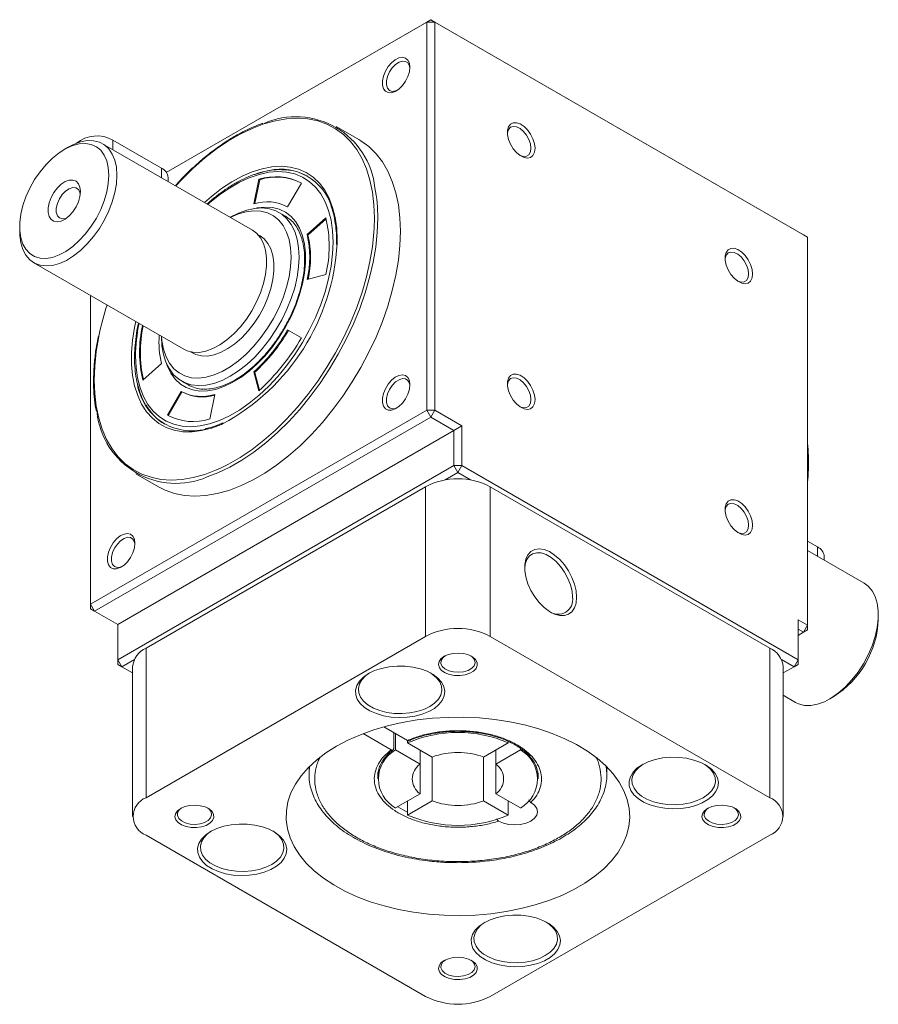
# Model space of a CAD drawing. Header units: millimetres. Extents: x 2723 to 3130, y 721 to 1006.
# Tile 6 of 8: x 3021 to 3066, y 769 to 820. Entities that reach past the tile are written whole.
import ezdxf

# ---------------------------------------------------------------- set-up
doc = ezdxf.new("R2010")
doc.units = ezdxf.units.MM
doc.layers.add('產品', color=7, linetype='Continuous')

# ---------------------------------------------------------------- blocks, each defined once
blk = doc.blocks.new('A$C2E5B45DC')
at = {"color": 0, "linetype": 'Continuous', "lineweight": 15}
for p, q in [((7.68, 43.558), (21.531, 51.554)), ((21.319, 51.431), (7.68, 43.558)), ((21.319, 51.431), (21.531, 51.554)), ((21.319, 31.099), (21.319, 51.431)), ((21.744, 51.431), (21.319, 51.431)), ((21.744, 51.431), (21.531, 51.554)), ((21.531, 51.554), (41.048, 40.287)), ((41.26, 40.165), (21.744, 51.431)), ((21.744, 51.431), (21.744, 31.099)), ((17.765, 45.277), (16.577, 45.962)), ((2.545, 44.878), (2.333, 44.756)), ((12.194, 40.526), (4.345, 45.057)), ((7.425, 43.776), (4.879, 45.246)), ((4.879, 45.246), (4.879, 44.749)), ((7.425, 43.776), (7.425, 43.279)), ((7.776, 43.076), (7.776, 43.287)), ((12.528, 43.196), (12.264, 41.909)), ((12.57, 43.172), (12.314, 41.922)), ((12.57, 43.172), (12.528, 43.196)), ((14.033, 41.75), (14.753, 42.997)), ((13.92, 41.261), (13.581, 41.457)), ((14.025, 41.195), (13.92, 41.261)), ((11.03, 41.204), (11.024, 41.201)), ((16.038, 41.169), (15.054, 40.297)), ((16.051, 41.119), (15.097, 40.273)), ((18.569, 40.634), (18.583, 41.155)), ((0, 40.714), (0, 40.469)), ((12.589, 40.229), (12.492, 40.285)), ((15.097, 40.273), (15.054, 40.297)), ((41.26, 40.165), (41.048, 40.287)), ((16.596, 39.979), (16.592, 39.787)), ((16.631, 40.028), (16.628, 39.829)), ((41.26, 19.833), (41.26, 40.165)), ((0.746, 38.821), (8.595, 34.29)), ((15.054, 37.939), (16.038, 38.202)), ((3.712, 37.109), (3.712, 20.935)), ((14.753, 34.891), (14.033, 35.307)), ((7.425, 34.965), (7.425, 34.959)), ((8.952, 34.153), (9.049, 34.097)), ((6.448, 32.666), (7.432, 33.539)), ((12.264, 33.106), (12.528, 32.123)), ((12.307, 33.082), (12.264, 33.106)), ((12.307, 33.082), (12.557, 32.149)), ((8.481, 32.624), (8.82, 32.428)), ((8.453, 32.086), (7.733, 30.838)), ((8.495, 32.061), (7.776, 30.814)), ((8.495, 32.061), (8.453, 32.086)), ((9.958, 30.639), (10.222, 31.927)), ((3.712, 20.935), (21.319, 31.099)), ((21.531, 30.732), (21.319, 31.099)), ((21.744, 31.099), (21.319, 31.099)), ((21.531, 30.732), (21.744, 31.099)), ((21.744, 31.099), (23.165, 30.279)), ((21.531, 30.732), (3.924, 20.568)), ((22.741, 30.034), (21.531, 30.732)), ((22.741, 30.034), (5.134, 19.87)), ((23.165, 30.279), (22.741, 30.034)), ((22.741, 28.197), (22.741, 30.034)), ((23.165, 30.279), (23.165, 28.197)), ((5.134, 18.032), (22.741, 28.197)), ((22.953, 27.829), (22.741, 28.197)), ((23.165, 28.197), (22.741, 28.197)), ((22.953, 27.829), (23.165, 28.197)), ((23.165, 28.197), (40.772, 18.032)), ((6.078, 27.775), (7.266, 27.09)), ((22.953, 27.829), (22.289, 27.446)), ((23.616, 27.446), (22.953, 27.829)), ((6.619, 18.645), (21.256, 27.095)), ((21.256, 19.256), (21.256, 27.095)), ((24.65, 27.095), (24.65, 19.256)), ((24.65, 27.095), (39.287, 18.645)), ((41.79, 23.938), (41.26, 24.244)), ((44.226, 22.034), (41.26, 23.746)), ((41.79, 23.938), (41.79, 23.44)), ((42.141, 23.237), (42.141, 23.448)), ((3.924, 20.568), (3.712, 20.935)), ((3.712, 20.935), (3.712, 20.69)), ((3.924, 20.568), (3.712, 20.69)), ((3.924, 20.568), (5.134, 19.87)), ((40.772, 20.115), (41.26, 19.833)), ((40.772, 18.032), (40.772, 20.115)), ((44.972, 20.141), (44.972, 20.386)), ((5.134, 19.87), (5.134, 18.032)), ((41.048, 19.466), (40.772, 19.625)), ((41.048, 19.466), (41.26, 19.833)), ((41.26, 19.588), (41.26, 19.833)), ((6.619, 10.806), (21.256, 19.256)), ((24.65, 19.256), (39.287, 10.806)), ((40.772, 19.306), (41.048, 19.466)), ((41.26, 19.588), (41.048, 19.466)), ((6.619, 18.645), (6.619, 10.806)), ((39.287, 10.806), (39.287, 18.645)), ((5.346, 17.665), (5.134, 18.032)), ((5.134, 17.788), (5.134, 18.032)), ((5.134, 17.788), (5.346, 17.665)), ((6.009, 18.048), (5.346, 17.665)), ((5.346, 17.665), (5.916, 17.336)), ((5.916, 17.665), (5.916, 9.826)), ((40.56, 17.665), (39.896, 18.048)), ((39.99, 9.826), (39.99, 17.665)), ((39.99, 17.336), (40.56, 17.665)), ((40.56, 17.665), (40.772, 18.032)), ((40.772, 17.788), (40.56, 17.665)), ((40.772, 17.788), (40.772, 18.032)), ((39.99, 16.166), (40.627, 15.798)), ((42.427, 15.977), (42.639, 16.099)), ((19.074, 14.515), (20.309, 13.802)), ((19.46, 13.312), (17.99, 14.161)), ((19.589, 14.218), (19.589, 13.385)), ((19.682, 13.307), (19.682, 14.164)), ((20.318, 13.674), (20.318, 13.798)), ((20.318, 13.674), (21.604, 12.932)), ((25.587, 13.674), (24.301, 12.932)), ((25.587, 13.674), (25.587, 13.753)), ((19.682, 13.307), (20.968, 12.565)), ((20.968, 13.299), (20.968, 12.565)), ((21.604, 10.64), (21.604, 12.932)), ((24.301, 10.64), (24.301, 12.932)), ((26.224, 13.307), (24.938, 12.565)), ((24.938, 13.299), (24.938, 12.565)), ((26.224, 13.307), (26.224, 13.393)), ((15.153, 12.418), (15.153, 12.031)), ((15.154, 12.115), (15.187, 12.452)), ((20.968, 11.007), (20.968, 12.565)), ((24.938, 11.007), (24.938, 12.565)), ((30.753, 12.031), (30.753, 12.418)), ((18.753, 12.121), (18.753, 11.786)), ((18.753, 11.933), (18.757, 12.04)), ((27.153, 11.786), (27.153, 12.094)), ((30.753, 12.031), (30.751, 11.949)), ((20.968, 11.007), (19.682, 10.265)), ((24.938, 11.007), (26.224, 10.265)), ((21.604, 10.64), (20.318, 9.898)), ((20.318, 10.632), (20.318, 9.898)), ((24.301, 10.64), (25.587, 9.898)), ((25.587, 10.632), (25.587, 9.898)), ((21.256, 0.397), (6.619, 8.847)), ((39.287, 8.847), (24.65, 0.397))]:
    blk.add_line(p, q, dxfattribs=at)
at = {"color": 0, "linetype": 'Continuous', "lineweight": 15, "flags": 128}
for points in [[(20.437, 49.07), (20.41, 49.28), (20.332, 49.442), (20.208, 49.547), (20.048, 49.585), (19.863, 49.554), (19.667, 49.456), (19.474, 49.299), (19.3, 49.094), (19.156, 48.857), (19.054, 48.604), (19.001, 48.355), (19.001, 48.128), (19.054, 47.94), (19.156, 47.805), (19.3, 47.733), (19.474, 47.73), (19.667, 47.795), (19.863, 47.923), (20.048, 48.106), (20.208, 48.329), (20.332, 48.577), (20.41, 48.83), (20.437, 49.07)], [(20.435, 49.005), (20.41, 49.141), (20.33, 49.286), (20.205, 49.37), (20.047, 49.384), (19.868, 49.328), (19.685, 49.206), (19.514, 49.03), (19.371, 48.816), (19.268, 48.581), (19.214, 48.347), (19.214, 48.136), (19.268, 47.965), (19.371, 47.849), (19.514, 47.8), (19.685, 47.821), (19.771, 47.855)], [(18.583, 41.155), (18.556, 41.859), (18.477, 42.527), (18.346, 43.154), (18.164, 43.737), (17.931, 44.27), (17.651, 44.751), (17.324, 45.175), (16.954, 45.539), (16.542, 45.842), (16.092, 46.08), (15.607, 46.252), (15.091, 46.357), (14.547, 46.394), (13.98, 46.362), (13.392, 46.263), (12.789, 46.096), (12.175, 45.863), (11.555, 45.566), (10.931, 45.206), (10.311, 44.787), (9.697, 44.311), (9.094, 43.781), (8.506, 43.203), (8.175, 42.846)], [(26.777, 44.819), (26.75, 45.044), (26.671, 45.281), (26.546, 45.508), (26.387, 45.706), (26.208, 45.856), (26.025, 45.946), (25.855, 45.967), (25.711, 45.918), (25.608, 45.802), (25.554, 45.631), (25.549, 45.587)], [(26.99, 44.819), (26.963, 45.059), (26.885, 45.312), (26.761, 45.56), (26.6, 45.783), (26.415, 45.966), (26.219, 46.095), (26.027, 46.16), (25.852, 46.156), (25.709, 46.084), (25.607, 45.949), (25.554, 45.761), (25.554, 45.534), (25.607, 45.285), (25.709, 45.033), (25.852, 44.795), (26.027, 44.59), (26.219, 44.433), (26.415, 44.335), (26.6, 44.304), (26.761, 44.342), (26.885, 44.447), (26.963, 44.61), (26.99, 44.819)], [(4.667, 43.408), (4.64, 43.804), (4.558, 44.159), (4.425, 44.464), (4.242, 44.713), (4.015, 44.9), (3.748, 45.021), (3.448, 45.072), (3.122, 45.053), (2.778, 44.963), (2.423, 44.806), (2.066, 44.584), (1.715, 44.303), (1.379, 43.969), (1.065, 43.591), (0.781, 43.177), (0.533, 42.736), (0.328, 42.28), (0.169, 41.819), (0.061, 41.364), (0.007, 40.924), (0.007, 40.512), (0.061, 40.136), (0.169, 39.805), (0.328, 39.526), (0.533, 39.308), (0.781, 39.153), (1.065, 39.067), (1.379, 39.051), (1.715, 39.106), (2.066, 39.23), (2.423, 39.42), (2.778, 39.672), (3.122, 39.981), (3.448, 40.338), (3.748, 40.735), (4.015, 41.163), (4.242, 41.613), (4.425, 42.073), (4.558, 42.533), (4.64, 42.981), (4.667, 43.408)], [(2.545, 44.878), (2.824, 45.021), (3.189, 45.155), (3.541, 45.219), (3.872, 45.214), (4.174, 45.138), (4.441, 44.995), (4.669, 44.786), (4.85, 44.517), (4.983, 44.193), (5.064, 43.821), (5.091, 43.408)], [(19.94, 40.469), (19.914, 41.181), (19.834, 41.857), (19.701, 42.491), (19.516, 43.081), (19.281, 43.62), (18.998, 44.106), (18.667, 44.535), (18.292, 44.904), (17.876, 45.21), (17.765, 45.277)], [(26.213, 44.437), (26.387, 44.383), (26.546, 44.397), (26.671, 44.481), (26.75, 44.625), (26.777, 44.819)], [(9.685, 41.974), (10.044, 42.292), (10.573, 42.705), (11.109, 43.06), (11.646, 43.355), (12.179, 43.586), (12.702, 43.75), (13.212, 43.846), (13.701, 43.874), (14.166, 43.832), (14.602, 43.722), (15.005, 43.544), (15.371, 43.3), (15.695, 42.993), (15.975, 42.625), (16.208, 42.201), (16.392, 41.724), (16.524, 41.2), (16.604, 40.633), (16.631, 40.028)], [(5.091, 43.408), (5.064, 42.965), (4.983, 42.499), (4.85, 42.022), (4.669, 41.542), (4.441, 41.072), (4.174, 40.619), (3.872, 40.195), (3.541, 39.808), (3.189, 39.467), (2.824, 39.178), (2.453, 38.948), (2.083, 38.781), (1.724, 38.682), (1.382, 38.653), (1.064, 38.693), (0.779, 38.803), (0.531, 38.979), (0.326, 39.219), (0.168, 39.516), (0.061, 39.865), (0.007, 40.259), (0, 40.469)], [(6.067, 33.93), (6.094, 33.341), (6.173, 32.788), (6.304, 32.278), (6.486, 31.815), (6.717, 31.405), (6.995, 31.051), (7.316, 30.757), (7.677, 30.527), (8.075, 30.362), (8.505, 30.265), (8.964, 30.236), (9.445, 30.275), (9.946, 30.383), (10.459, 30.557), (10.981, 30.797), (11.505, 31.1), (12.027, 31.462), (12.54, 31.881), (13.041, 32.351), (13.522, 32.868), (13.981, 33.426), (14.411, 34.02), (14.809, 34.644), (15.17, 35.292), (15.491, 35.956), (15.769, 36.63), (16, 37.307), (16.182, 37.98), (16.313, 38.642), (16.392, 39.286), (16.419, 39.906), (16.392, 40.495), (16.313, 41.048), (16.182, 41.558), (16, 42.021), (15.769, 42.431), (15.491, 42.785), (15.17, 43.078), (14.809, 43.309), (14.411, 43.473), (13.981, 43.571), (13.522, 43.6), (13.041, 43.561), (12.54, 43.453), (12.027, 43.279), (11.505, 43.039), (10.981, 42.736), (10.459, 42.374), (9.946, 41.955), (9.856, 41.876)], [(13.071, 43.659), (12.764, 43.593), (12.309, 43.454)], [(3.182, 42.551), (3.155, 42.292), (3.077, 42.019), (2.952, 41.748), (2.788, 41.496), (2.596, 41.281), (2.387, 41.114), (2.174, 41.007), (1.972, 40.966), (1.793, 40.994), (1.647, 41.089), (1.545, 41.245), (1.492, 41.453), (1.492, 41.698), (1.545, 41.967), (1.647, 42.241), (1.793, 42.504), (1.972, 42.739), (2.174, 42.932), (2.387, 43.07), (2.596, 43.145), (2.788, 43.151), (2.952, 43.089), (3.077, 42.963), (3.155, 42.779), (3.182, 42.551)], [(3.174, 42.415), (3.154, 42.507), (3.071, 42.656), (2.942, 42.742), (2.778, 42.757), (2.593, 42.699), (2.404, 42.574), (2.227, 42.392), (2.079, 42.169), (1.972, 41.927), (1.916, 41.685), (1.916, 41.466), (1.972, 41.289), (2.079, 41.17), (2.227, 41.119), (2.404, 41.141), (2.447, 41.156)], [(12.383, 41.682), (12.439, 41.692), (12.849, 41.737), (13.236, 41.714), (13.595, 41.624), (13.922, 41.467), (14.211, 41.247), (14.458, 40.966), (14.66, 40.628), (14.814, 40.238), (14.918, 39.802), (14.97, 39.325), (14.97, 38.814), (14.918, 38.277), (14.814, 37.72), (14.66, 37.152), (14.458, 36.581), (14.211, 36.015), (13.922, 35.461), (13.595, 34.928), (13.236, 34.423), (12.849, 33.953), (12.439, 33.524), (12.012, 33.143), (11.575, 32.815), (11.132, 32.545), (10.692, 32.336), (10.259, 32.191), (9.84, 32.113), (9.44, 32.102), (9.066, 32.159), (8.723, 32.282), (8.415, 32.471), (8.146, 32.722), (7.921, 33.032), (7.743, 33.396), (7.688, 33.548)], [(11.03, 41.204), (11.031, 41.205), (11.466, 41.425), (11.894, 41.582), (12.31, 41.672), (12.707, 41.695), (13.079, 41.65), (13.422, 41.538), (13.73, 41.36), (13.999, 41.119), (14.224, 40.819), (14.403, 40.464), (14.532, 40.058), (14.611, 39.609), (14.637, 39.122)], [(14.213, 39.122), (14.186, 39.598), (14.106, 40.035), (13.974, 40.427), (13.793, 40.768), (13.565, 41.052), (13.293, 41.274), (12.982, 41.432), (12.637, 41.522), (12.264, 41.543), (11.868, 41.496), (11.455, 41.38), (11.032, 41.198), (11.031, 41.197)], [(18.752, 41.155), (18.726, 40.413), (18.646, 39.644), (18.513, 38.856), (18.328, 38.054), (18.093, 37.243), (17.81, 36.429), (17.479, 35.619), (17.104, 34.818), (16.688, 34.031), (16.233, 33.265), (15.743, 32.524), (15.221, 31.815), (14.67, 31.143), (14.096, 30.512), (13.502, 29.926), (12.892, 29.391), (12.271, 28.909), (11.643, 28.485), (11.013, 28.121), (10.385, 27.82), (9.815, 27.602)], [(7.266, 27.09), (7.611, 26.915), (8.101, 26.741), (8.623, 26.635), (9.173, 26.598), (9.747, 26.63), (10.342, 26.73), (10.952, 26.899), (11.573, 27.135), (12.201, 27.435), (12.831, 27.799), (13.459, 28.223), (14.08, 28.705), (14.69, 29.24), (15.284, 29.826), (15.858, 30.457), (16.409, 31.13), (16.931, 31.839), (17.421, 32.579), (17.876, 33.345), (18.292, 34.132), (18.667, 34.933), (18.998, 35.744), (19.281, 36.557), (19.516, 37.368), (19.701, 38.171), (19.834, 38.959), (19.914, 39.727), (19.94, 40.469)], [(12.194, 40.526), (12.409, 40.367), (12.614, 40.128), (12.772, 39.83), (12.879, 39.481), (12.933, 39.088), (12.933, 38.659), (12.879, 38.203), (12.772, 37.73), (12.614, 37.251), (12.409, 36.774), (12.161, 36.312), (11.876, 35.872), (11.558, 35.465), (11.216, 35.1), (10.857, 34.784), (10.487, 34.524), (10.116, 34.325), (9.751, 34.192), (9.399, 34.128), (9.068, 34.133), (8.766, 34.208), (8.595, 34.29)], [(12.589, 40.229), (12.8, 40.073), (13.002, 39.838), (13.157, 39.545), (13.262, 39.202), (13.315, 38.815), (13.315, 38.393), (13.262, 37.945), (13.157, 37.48), (13.002, 37.008), (12.8, 36.54), (12.556, 36.085), (12.275, 35.653), (11.963, 35.253), (11.627, 34.894), (11.273, 34.583), (10.91, 34.327), (10.545, 34.132), (10.186, 34.001), (9.84, 33.937), (9.515, 33.943), (9.218, 34.017), (9.049, 34.097)], [(10.546, 28.078), (10.931, 28.27), (11.555, 28.63), (12.175, 29.049), (12.789, 29.525), (13.392, 30.054), (13.98, 30.633), (14.547, 31.257), (15.091, 31.922), (15.607, 32.623), (16.092, 33.355), (16.542, 34.112), (16.954, 34.89), (17.324, 35.682), (17.651, 36.483), (17.931, 37.288), (18.164, 38.089), (18.346, 38.883), (18.477, 39.662), (18.556, 40.421), (18.569, 40.634)], [(38.177, 38.238), (38.15, 38.463), (38.071, 38.7), (37.946, 38.927), (37.787, 39.125), (37.608, 39.275), (37.425, 39.365), (37.255, 39.386), (37.111, 39.337), (37.008, 39.221), (36.954, 39.05), (36.949, 39.006)], [(38.39, 38.238), (38.363, 38.478), (38.285, 38.731), (38.161, 38.979), (38, 39.202), (37.815, 39.385), (37.619, 39.514), (37.427, 39.579), (37.252, 39.575), (37.109, 39.503), (37.007, 39.368), (36.954, 39.18), (36.954, 38.953), (37.007, 38.704), (37.109, 38.452), (37.252, 38.214), (37.427, 38.009), (37.619, 37.852), (37.815, 37.754), (38, 37.723), (38.161, 37.761), (38.285, 37.866), (38.363, 38.029), (38.39, 38.238)], [(14.637, 39.122), (14.611, 38.605), (14.532, 38.065), (14.403, 37.51), (14.224, 36.949), (13.999, 36.388), (13.73, 35.837), (13.422, 35.304), (13.079, 34.796), (12.707, 34.321), (12.31, 33.885), (11.894, 33.495), (11.466, 33.157), (11.031, 32.876), (10.596, 32.655), (10.168, 32.499), (9.752, 32.408), (9.355, 32.386), (8.982, 32.431), (8.639, 32.543), (8.332, 32.721), (8.063, 32.961), (7.838, 33.262), (7.659, 33.617), (7.529, 34.022), (7.451, 34.472), (7.425, 34.959), (7.425, 34.959)], [(7.431, 34.962), (7.451, 34.728), (7.531, 34.29), (7.663, 33.898), (7.844, 33.558), (8.073, 33.274), (8.345, 33.052), (8.655, 32.894), (9, 32.804), (9.374, 32.782), (9.77, 32.83), (10.183, 32.946), (10.606, 33.128), (11.032, 33.374), (11.455, 33.68), (11.868, 34.041), (12.264, 34.451), (12.637, 34.903), (12.982, 35.392), (13.293, 35.908), (13.565, 36.444), (13.793, 36.992), (13.974, 37.542), (14.106, 38.086), (14.186, 38.616), (14.213, 39.122)], [(37.613, 37.856), (37.787, 37.802), (37.946, 37.816), (38.071, 37.899), (38.15, 38.044), (38.177, 38.238)], [(10.624, 30.38), (10.573, 30.357), (10.044, 30.16), (9.527, 30.029), (9.027, 29.967), (8.549, 29.974), (8.098, 30.05), (7.678, 30.195), (7.293, 30.406), (6.948, 30.682), (6.645, 31.019), (6.388, 31.416), (6.18, 31.867), (6.021, 32.368), (5.915, 32.915), (5.862, 33.501), (5.862, 34.121), (5.915, 34.77), (6.021, 35.439), (6.085, 35.739)], [(4.163, 35.068), (4.14, 34.953), (4.009, 34.174), (3.93, 33.415), (3.903, 32.681), (3.93, 31.977), (4.009, 31.309), (4.14, 30.682), (4.322, 30.099), (4.555, 29.566), (4.835, 29.085), (5.162, 28.661), (5.532, 28.297), (5.944, 27.994), (6.394, 27.756), (6.879, 27.584), (7.395, 27.479), (7.939, 27.442), (8.506, 27.474), (9.094, 27.573), (9.697, 27.74), (10.311, 27.973), (10.546, 28.078)], [(20.437, 32.442), (20.41, 32.651), (20.332, 32.814), (20.208, 32.918), (20.048, 32.956), (19.863, 32.926), (19.667, 32.828), (19.474, 32.671), (19.3, 32.466), (19.156, 32.228), (19.054, 31.975), (19.001, 31.726), (19.001, 31.499), (19.054, 31.312), (19.156, 31.177), (19.3, 31.105), (19.474, 31.101), (19.667, 31.166), (19.863, 31.295), (20.048, 31.477), (20.208, 31.701), (20.332, 31.948), (20.41, 32.202), (20.437, 32.442)], [(20.435, 32.377), (20.41, 32.513), (20.33, 32.658), (20.205, 32.741), (20.047, 32.755), (19.868, 32.699), (19.685, 32.578), (19.514, 32.402), (19.371, 32.187), (19.268, 31.952), (19.214, 31.719), (19.214, 31.507), (19.268, 31.336), (19.371, 31.221), (19.514, 31.171), (19.685, 31.193), (19.771, 31.227)], [(26.777, 31.655), (26.75, 31.88), (26.671, 32.117), (26.546, 32.344), (26.387, 32.541), (26.208, 32.692), (26.025, 32.781), (25.855, 32.803), (25.711, 32.753), (25.608, 32.638), (25.554, 32.467), (25.549, 32.423)], [(26.99, 31.655), (26.963, 31.895), (26.885, 32.148), (26.761, 32.396), (26.6, 32.619), (26.415, 32.802), (26.219, 32.93), (26.027, 32.995), (25.852, 32.992), (25.709, 32.92), (25.607, 32.785), (25.554, 32.597), (25.554, 32.37), (25.607, 32.121), (25.709, 31.868), (25.852, 31.631), (26.027, 31.426), (26.219, 31.269), (26.415, 31.171), (26.6, 31.14), (26.761, 31.178), (26.885, 31.283), (26.963, 31.445), (26.99, 31.655)], [(26.213, 31.273), (26.387, 31.219), (26.546, 31.233), (26.671, 31.316), (26.75, 31.461), (26.777, 31.655)], [(41.26, 27.726), (41.281, 28.395), (41.26, 29.039)], [(38.39, 25.074), (38.363, 25.314), (38.285, 25.567), (38.161, 25.814), (38, 26.038), (37.815, 26.221), (37.619, 26.349), (37.427, 26.414), (37.252, 26.411), (37.109, 26.339), (37.007, 26.204), (36.954, 26.016), (36.954, 25.789), (37.007, 25.54), (37.109, 25.287), (37.252, 25.05), (37.427, 24.845), (37.619, 24.687), (37.815, 24.59), (38, 24.559), (38.161, 24.597), (38.285, 24.701), (38.363, 24.864), (38.39, 25.074)], [(38.177, 25.074), (38.15, 25.299), (38.071, 25.536), (37.946, 25.763), (37.787, 25.96), (37.608, 26.111), (37.425, 26.2), (37.255, 26.222), (37.111, 26.172), (37.008, 26.057), (36.954, 25.886), (36.949, 25.841)], [(37.613, 24.691), (37.787, 24.638), (37.946, 24.652), (38.071, 24.735), (38.15, 24.88), (38.177, 25.074)], [(6.037, 24.129), (6.01, 24.338), (5.932, 24.501), (5.808, 24.605), (5.648, 24.643), (5.463, 24.613), (5.267, 24.515), (5.074, 24.358), (4.9, 24.153), (4.756, 23.915), (4.654, 23.662), (4.601, 23.413), (4.601, 23.187), (4.654, 22.999), (4.756, 22.864), (4.9, 22.792), (5.074, 22.788), (5.267, 22.853), (5.463, 22.982), (5.648, 23.164), (5.808, 23.388), (5.932, 23.635), (6.01, 23.889), (6.037, 24.129)], [(6.035, 24.064), (6.01, 24.2), (5.93, 24.345), (5.805, 24.428), (5.647, 24.442), (5.468, 24.386), (5.285, 24.265), (5.114, 24.089), (4.971, 23.874), (4.868, 23.639), (4.814, 23.406), (4.814, 23.194), (4.868, 23.023), (4.971, 22.908), (5.114, 22.858), (5.285, 22.88), (5.371, 22.914)], [(29.168, 21.302), (29.14, 21.633), (29.058, 21.983), (28.925, 22.338), (28.746, 22.682), (28.529, 23.001), (28.282, 23.283), (28.016, 23.516), (27.742, 23.691), (27.47, 23.799), (27.213, 23.838), (26.979, 23.805), (26.78, 23.701), (26.623, 23.531), (26.515, 23.302), (26.46, 23.024), (26.46, 22.706), (26.515, 22.364), (26.623, 22.01), (26.78, 21.659), (26.979, 21.325), (27.213, 21.023), (27.47, 20.764), (27.742, 20.559), (28.016, 20.417), (28.282, 20.343), (28.529, 20.34), (28.746, 20.409), (28.925, 20.546), (29.058, 20.747), (29.14, 21.002), (29.168, 21.302)], [(28.956, 21.302), (28.929, 21.618), (28.848, 21.952), (28.717, 22.289), (28.542, 22.615), (28.33, 22.914), (28.091, 23.175), (27.835, 23.386), (27.574, 23.537), (27.318, 23.622), (27.079, 23.637), (26.867, 23.582), (26.692, 23.458), (26.561, 23.272), (26.48, 23.031), (26.454, 22.806)], [(40.627, 15.798), (40.798, 15.717), (41.1, 15.641), (41.431, 15.636), (41.783, 15.7), (42.148, 15.833), (42.519, 16.032), (42.889, 16.292), (43.248, 16.609), (43.59, 16.974), (43.908, 17.38), (44.193, 17.82), (44.441, 18.283), (44.646, 18.759), (44.804, 19.239), (44.911, 19.711), (44.965, 20.167), (44.965, 20.596), (44.911, 20.99), (44.804, 21.339), (44.646, 21.636), (44.441, 21.876), (44.226, 22.034)], [(22.231, 18.209), (22.064, 18.081), (21.962, 17.932), (21.933, 17.773), (21.98, 17.615), (22.1, 17.47), (22.282, 17.349), (22.515, 17.261), (22.779, 17.213), (23.057, 17.207), (23.327, 17.245), (23.569, 17.324), (23.765, 17.437), (23.902, 17.577), (23.967, 17.733), (23.958, 17.893), (23.874, 18.046), (23.721, 18.18), (23.512, 18.285), (23.261, 18.354), (22.988, 18.381), (22.711, 18.365), (22.453, 18.306), (22.231, 18.209)], [(22.276, 18.234), (22.157, 18.134), (22.068, 17.987), (22.058, 17.833), (22.128, 17.683), (22.271, 17.552), (22.474, 17.451), (22.72, 17.389), (22.986, 17.372), (23.25, 17.4), (23.487, 17.473), (23.677, 17.582), (23.802, 17.719), (23.852, 17.871), (23.822, 18.025), (23.715, 18.167), (23.629, 18.234)], [(18.27, 17.306), (18.001, 17.12), (17.794, 16.909), (17.655, 16.68), (17.59, 16.441), (17.599, 16.199), (17.683, 15.962), (17.84, 15.737), (18.063, 15.532), (18.346, 15.353), (18.68, 15.207), (19.053, 15.097), (19.455, 15.027), (19.872, 15), (20.291, 15.016), (20.697, 15.075), (21.079, 15.175), (21.424, 15.313), (21.721, 15.485), (21.96, 15.684), (22.133, 15.904), (22.236, 16.139), (22.264, 16.381), (22.217, 16.621), (22.096, 16.853), (21.906, 17.069), (21.652, 17.262), (21.342, 17.425), (20.987, 17.554), (20.597, 17.644), (20.187, 17.693), (19.767, 17.698), (19.353, 17.66), (18.957, 17.58), (18.592, 17.461), (18.27, 17.306)], [(18.324, 17.336), (18.118, 17.187), (17.921, 16.983), (17.793, 16.762), (17.737, 16.531), (17.756, 16.298), (17.848, 16.071), (18.011, 15.858), (18.24, 15.665), (18.525, 15.5), (18.859, 15.368), (19.229, 15.274), (19.622, 15.221), (20.026, 15.21), (20.426, 15.242), (20.809, 15.316), (21.162, 15.43), (21.473, 15.579), (21.731, 15.758), (21.928, 15.962), (22.056, 16.183), (22.112, 16.414), (22.094, 16.647), (22.001, 16.875), (21.838, 17.088), (21.609, 17.28), (21.525, 17.336)], [(16.589, 13.5), (16.036, 13.151), (15.541, 12.774), (15.108, 12.373), (14.739, 11.95), (14.439, 11.51), (14.209, 11.056), (14.051, 10.592), (13.967, 10.122), (13.958, 9.649), (14.023, 9.177), (14.162, 8.711), (14.374, 8.254), (14.658, 7.811), (15.009, 7.384), (15.427, 6.977), (15.907, 6.593), (16.446, 6.237), (17.038, 5.91), (17.679, 5.616), (18.364, 5.357), (19.087, 5.134), (19.842, 4.951), (20.623, 4.808), (21.423, 4.706), (22.236, 4.647), (23.055, 4.631), (23.873, 4.658), (24.683, 4.728), (25.479, 4.84), (26.254, 4.993), (27.002, 5.186), (27.716, 5.418), (28.391, 5.686), (29.02, 5.989), (29.6, 6.323), (30.124, 6.687), (30.589, 7.076), (30.99, 7.489), (31.325, 7.92), (31.591, 8.368), (31.785, 8.827), (31.906, 9.295), (31.952, 9.767), (31.924, 10.24), (31.822, 10.709), (31.646, 11.171), (31.398, 11.622), (31.08, 12.058), (30.695, 12.475), (30.246, 12.871), (29.736, 13.241), (29.17, 13.583), (28.553, 13.894), (27.889, 14.171), (27.184, 14.412), (26.444, 14.615), (25.675, 14.778), (24.884, 14.901), (24.077, 14.981), (23.26, 15.019), (22.441, 15.013), (21.626, 14.965), (20.822, 14.874), (20.035, 14.741), (19.273, 14.568), (18.542, 14.355), (17.847, 14.105), (17.194, 13.819), (16.589, 13.5)], [(32.599, 12.53), (32.331, 12.344), (32.124, 12.133), (31.985, 11.904), (31.919, 11.665), (31.929, 11.423), (32.013, 11.186), (32.169, 10.961), (32.392, 10.756), (32.675, 10.577), (33.009, 10.431), (33.383, 10.321), (33.785, 10.251), (34.202, 10.224), (34.62, 10.24), (35.027, 10.299), (35.409, 10.399), (35.754, 10.537), (36.05, 10.709), (36.289, 10.908), (36.463, 11.128), (36.565, 11.363), (36.593, 11.605), (36.546, 11.845), (36.426, 12.077), (36.235, 12.293), (35.981, 12.486), (35.672, 12.649), (35.316, 12.778), (34.927, 12.868), (34.516, 12.917), (34.097, 12.922), (33.682, 12.884), (33.286, 12.804), (32.921, 12.685), (32.599, 12.53)], [(30.718, 12.452), (30.753, 12.055), (30.753, 12.031)], [(32.654, 12.56), (32.447, 12.411), (32.251, 12.207), (32.122, 11.986), (32.066, 11.755), (32.085, 11.522), (32.178, 11.295), (32.341, 11.082), (32.569, 10.889), (32.855, 10.724), (33.188, 10.592), (33.558, 10.498), (33.951, 10.445), (34.355, 10.434), (34.755, 10.466), (35.139, 10.54), (35.492, 10.654), (35.803, 10.803), (36.061, 10.982), (36.257, 11.186), (36.386, 11.407), (36.442, 11.638), (36.423, 11.871), (36.33, 12.099), (36.167, 12.312), (35.939, 12.504), (35.854, 12.56)], [(15.153, 12.031), (15.154, 12.105), (15.154, 12.115)], [(27.147, 12.06), (27.149, 12.039), (27.153, 11.933)], [(8.431, 10.243), (8.264, 10.115), (8.162, 9.966), (8.133, 9.806), (8.18, 9.648), (8.3, 9.503), (8.482, 9.382), (8.715, 9.294), (8.979, 9.246), (9.257, 9.24), (9.527, 9.278), (9.769, 9.357), (9.965, 9.47), (10.102, 9.61), (10.167, 9.766), (10.158, 9.926), (10.074, 10.079), (9.921, 10.213), (9.712, 10.319), (9.461, 10.387), (9.188, 10.415), (8.911, 10.398), (8.653, 10.339), (8.431, 10.243)], [(20.318, 10.045), (20.179, 10.112), (19.798, 10.332)], [(25.083, 9.577), (25.332, 9.469), (25.62, 9.401), (25.929, 9.379), (26.237, 9.403), (26.524, 9.472), (26.771, 9.582), (26.961, 9.724), (27.081, 9.89), (27.123, 10.068), (27.084, 10.246), (26.967, 10.413), (26.78, 10.556)], [(36.031, 10.243), (35.864, 10.115), (35.762, 9.966), (35.733, 9.806), (35.78, 9.648), (35.9, 9.503), (36.082, 9.382), (36.315, 9.294), (36.579, 9.246), (36.857, 9.24), (37.127, 9.278), (37.369, 9.357), (37.565, 9.47), (37.702, 9.61), (37.767, 9.766), (37.758, 9.926), (37.674, 10.079), (37.521, 10.213), (37.312, 10.319), (37.061, 10.387), (36.788, 10.415), (36.511, 10.398), (36.253, 10.339), (36.031, 10.243)], [(8.476, 10.267), (8.357, 10.167), (8.268, 10.021), (8.258, 9.866), (8.328, 9.716), (8.471, 9.585), (8.674, 9.484), (8.92, 9.422), (9.186, 9.405), (9.45, 9.434), (9.687, 9.506), (9.877, 9.616), (10.002, 9.753), (10.052, 9.905), (10.022, 10.059), (9.915, 10.201), (9.831, 10.265)], [(36.076, 10.267), (35.957, 10.167), (35.868, 10.021), (35.858, 9.866), (35.928, 9.716), (36.071, 9.585), (36.274, 9.484), (36.52, 9.422), (36.786, 9.405), (37.05, 9.434), (37.287, 9.506), (37.477, 9.616), (37.602, 9.753), (37.652, 9.905), (37.622, 10.059), (37.515, 10.201), (37.429, 10.267)], [(9.997, 9.033), (9.728, 8.847), (9.521, 8.637), (9.382, 8.408), (9.317, 8.169), (9.326, 7.927), (9.41, 7.69), (9.566, 7.465), (9.79, 7.26), (10.073, 7.081), (10.406, 6.934), (10.78, 6.824), (11.182, 6.755), (11.599, 6.728), (12.017, 6.744), (12.424, 6.803), (12.806, 6.903), (13.151, 7.041), (13.448, 7.212), (13.687, 7.411), (13.86, 7.632), (13.963, 7.867), (13.991, 8.108), (13.944, 8.349), (13.823, 8.581), (13.633, 8.797), (13.379, 8.989), (13.069, 9.153), (12.714, 9.282), (12.324, 9.372), (11.913, 9.42), (11.494, 9.426), (11.08, 9.388), (10.684, 9.308), (10.319, 9.188), (9.997, 9.033)], [(10.051, 9.064), (9.845, 8.915), (9.648, 8.711), (9.52, 8.49), (9.464, 8.259), (9.482, 8.026), (9.575, 7.799), (9.738, 7.585), (9.967, 7.393), (10.252, 7.228), (10.586, 7.096), (10.955, 7.002), (11.349, 6.948), (11.752, 6.938), (12.153, 6.97), (12.536, 7.044), (12.889, 7.158), (13.2, 7.307), (13.458, 7.486), (13.655, 7.69), (13.783, 7.911), (13.839, 8.142), (13.82, 8.375), (13.728, 8.602), (13.565, 8.816), (13.336, 9.008), (13.251, 9.064)], [(24.326, 4.257), (24.057, 4.071), (23.85, 3.861), (23.712, 3.632), (23.646, 3.393), (23.656, 3.151), (23.74, 2.914), (23.896, 2.689), (24.119, 2.484), (24.402, 2.305), (24.736, 2.158), (25.11, 2.048), (25.511, 1.979), (25.928, 1.952), (26.347, 1.968), (26.754, 2.027), (27.136, 2.127), (27.481, 2.265), (27.777, 2.436), (28.016, 2.635), (28.19, 2.856), (28.292, 3.091), (28.32, 3.332), (28.273, 3.573), (28.153, 3.805), (27.962, 4.021), (27.708, 4.213), (27.398, 4.377), (27.043, 4.506), (26.654, 4.596), (26.243, 4.644), (25.823, 4.65), (25.409, 4.612), (25.013, 4.532), (24.648, 4.412), (24.326, 4.257)], [(24.381, 4.288), (24.174, 4.139), (23.977, 3.935), (23.849, 3.714), (23.793, 3.483), (23.812, 3.25), (23.904, 3.023), (24.068, 2.809), (24.296, 2.617), (24.582, 2.452), (24.915, 2.32), (25.285, 2.226), (25.678, 2.172), (26.082, 2.162), (26.482, 2.194), (26.865, 2.268), (27.219, 2.382), (27.529, 2.531), (27.788, 2.71), (27.984, 2.914), (28.113, 3.135), (28.169, 3.366), (28.15, 3.599), (28.057, 3.826), (27.894, 4.04), (27.666, 4.232), (27.581, 4.288)], [(22.231, 2.276), (22.064, 2.148), (21.962, 1.999), (21.933, 1.84), (21.98, 1.682), (22.1, 1.537), (22.282, 1.416), (22.515, 1.328), (22.779, 1.279), (23.057, 1.274), (23.327, 1.312), (23.569, 1.39), (23.765, 1.504), (23.902, 1.644), (23.967, 1.799), (23.958, 1.96), (23.874, 2.113), (23.721, 2.247), (23.512, 2.352), (23.261, 2.421), (22.988, 2.448), (22.711, 2.432), (22.453, 2.373), (22.231, 2.276)], [(22.276, 2.3), (22.157, 2.2), (22.068, 2.054), (22.058, 1.899), (22.128, 1.75), (22.271, 1.619), (22.474, 1.518), (22.72, 1.456), (22.986, 1.438), (23.25, 1.467), (23.487, 1.54), (23.677, 1.649), (23.802, 1.786), (23.852, 1.938), (23.822, 2.092), (23.715, 2.234), (23.629, 2.3)]]:
    blk.add_lwpolyline(points, dxfattribs=at)
at = {"color": 0, "linetype": 'Continuous', "lineweight": 15}
for centre, radius, start, end in [((14.468, 42.307), 4.164, 6.1376, 113.6514), ((4.045, 43.774), 1.692, 60.4415, 129.3058), ((7.177, 43.227), 0.602, 5.6297, 65.6904), ((13.403, 40.439), 2.892, 62.1725, 107.6084), ((13.666, 40.921), 2.802, 18.1388, 102.2629), ((13.777, 40.951), 2.741, 61.1688, 91.2497), ((13.447, 40.403), 2.905, 63.2764, 107.5596), ((10.409, 41.208), 8.344, 359.6367, 10.6635), ((12.96, 39.717), 2.299, 62.1726, 107.6084), ((9.644, 39.686), 6.564, 346.9364, 13.0636), ((9.972, 39.118), 5.217, 346.9364, 13.0636), ((10.033, 39.096), 5.199, 347.2927, 13.0852), ((5.188, 40.466), 11.458, 298.3186, 356.8122), ((18.828, 31.983), 14.986, 162.0133, 168.1212), ((14.434, 33.87), 8.367, 167.7881, 179.5904), ((12.797, 34.144), 6.518, 167.6384, 193.1062), ((12.875, 34.116), 6.554, 167.6746, 192.548), ((6.295, 39.716), 8.906, 312.0861, 330.3248), ((6.337, 39.692), 8.906, 312.0861, 330.3248), ((11.922, 34.652), 4.626, 175.3034, 193.9298), ((5.018, 40.438), 11.205, 312.0861, 330.3248), ((9.021, 32.902), 2.885, 188.5475, 284.7509), ((9.526, 34.119), 2.299, 242.1726, 287.6084), ((9.564, 34.08), 2.284, 242.1006, 286.5245), ((9.714, 33.996), 1.805, 240.3221, 266.2863), ((8.183, 31.426), 4.158, 186.1879, 293.1082), ((9.032, 32.72), 2.76, 209.031, 238.7265), ((9.083, 33.396), 2.892, 242.1725, 287.6084), ((22.953, 23.819), 3.689, 62.6097, 117.3903), ((41.542, 23.389), 0.602, 5.6294, 65.6906), ((28.199, 21.177), 0.767, 234.7442, 9.369), ((39.939, 20.352), 5.038, 302.4117, 357.5937), ((22.953, 15.98), 3.689, 62.6097, 117.3903), ((7.117, 17.545), 1.207, 114.3746, 174.3053), ((38.789, 17.545), 1.207, 5.6947, 65.6254), ((22.953, 7.604), 6.618, 66.5398, 113.4602), ((20.538, 11.786), 1.746, 119.3877, 240.6123), ((22.953, 9.294), 3.88, 69.6556, 110.3444), ((25.367, 11.786), 1.746, 299.3877, 60.6123), ((21.514, 11.786), 0.951, 125.0815, 234.9185), ((24.391, 11.786), 0.951, 305.0815, 54.9185), ((6.99, 9.826), 1.048, 110.7834, 249.2166), ((22.953, 14.277), 3.88, 249.6555, 290.3445), ((38.915, 9.826), 1.048, 290.7835, 69.2165), ((22.953, 15.968), 6.618, 246.5398, 293.4602), ((22.953, 3.672), 3.689, 242.6097, 297.3903)]:
    blk.add_arc(centre, radius, start, end, dxfattribs=at)
for points, knots in [([(12.74, 46.123), (12.684, 46.105), (12.433, 46.026), (11.98, 45.827), (11.385, 45.525), (10.789, 45.163), (10.197, 44.75), (9.612, 44.287), (9.039, 43.775), (8.552, 43.298), (8.265, 42.977), (8.157, 42.856)], [0, 0, 0, 0, 0.0367506, 0.163405, 0.2901243, 0.4168677, 0.5436031, 0.6703183, 0.7970083, 0.9236722, 1, 1, 1, 1]), ([(13.657, 43.699), (13.582, 43.7), (13.355, 43.703), (12.957, 43.641), (12.467, 43.518), (11.967, 43.332), (11.461, 43.087), (10.955, 42.788), (10.453, 42.432), (10.075, 42.132), (9.869, 41.938), (9.823, 41.894)], [0, 0, 0, 0, 0.062588, 0.190156, 0.318361, 0.447017, 0.575932, 0.70496, 0.833991, 0.962977, 1, 1, 1, 1]), ([(16.291, 41.824), (16.317, 41.759), (16.4, 41.55), (16.494, 41.149), (16.571, 40.638), (16.595, 40.24), (16.596, 40.019), (16.596, 39.979)], [0, 0, 0, 0, 0.124446, 0.402345, 0.679785, 0.942261, 1, 1, 1, 1]), ([(14.014, 41.193), (14.049, 41.172), (14.176, 41.095), (14.36, 40.902), (14.562, 40.618), (14.72, 40.282), (14.835, 39.902), (14.906, 39.482), (14.931, 39.028), (14.911, 38.545), (14.844, 38.039), (14.731, 37.517), (14.575, 36.987), (14.376, 36.454), (14.137, 35.926), (13.862, 35.41), (13.553, 34.913), (13.216, 34.442), (12.854, 34.002), (12.472, 33.601), (12.077, 33.242), (11.672, 32.931), (11.265, 32.671), (10.86, 32.466), (10.464, 32.317), (10.082, 32.229), (9.776, 32.195), (9.608, 32.212), (9.552, 32.217)], [0, 0, 0, 0, 0.015569, 0.057185, 0.098442, 0.139185, 0.179522, 0.219623, 0.259624, 0.2996, 0.339585, 0.3796, 0.419651, 0.459733, 0.499839, 0.539961, 0.580088, 0.620209, 0.660311, 0.700383, 0.740416, 0.780402, 0.820336, 0.860223, 0.900086, 0.939957, 0.97992, 1, 1, 1, 1]), ([(6.221, 35.66), (6.216, 35.638), (6.157, 35.401), (6.09, 34.96), (6.024, 34.378), (6.017, 34.019), (6.014, 33.856)], [0, 0, 0, 0, 0.0356924, 0.3768054, 0.7181549, 1, 1, 1, 1]), ([(4.127, 34.997), (4.101, 34.876), (4.021, 34.504), (3.938, 33.895), (3.875, 33.175), (3.861, 32.479), (3.898, 31.813), (3.951, 31.327), (4.007, 31.077), (4.019, 31.026)], [0, 0, 0, 0, 0.083985, 0.25815, 0.432364, 0.606626, 0.780929, 0.955257, 1, 1, 1, 1]), ([(6.014, 33.856), (6.016, 33.754), (6.019, 33.459), (6.063, 32.991), (6.16, 32.468), (6.309, 31.987), (6.45, 31.638), (6.556, 31.468), (6.582, 31.428)], [0, 0, 0, 0, 0.108883, 0.315612, 0.522439, 0.729095, 0.935309, 1, 1, 1, 1]), ([(10.66, 30.447), (10.569, 30.406), (10.314, 30.291), (9.995, 30.186), (9.773, 30.142), (9.707, 30.129)], [0, 0, 0, 0, 0.279525, 0.785611, 1, 1, 1, 1]), ([(41.26, 27.288), (41.267, 27.353), (41.302, 27.651), (41.313, 28), (41.317, 28.407), (41.308, 28.818), (41.292, 29.167), (41.26, 29.38), (41.26, 29.382)], [0, 0, 0, 0, 0.086866, 0.401772, 0.490076, 0.665057, 0.997492, 1, 1, 1, 1]), ([(26.78, 10.556), (26.887, 10.681), (27.102, 10.931), (27.286, 11.346), (27.356, 11.78), (27.289, 12.225), (27.089, 12.657), (26.768, 13.052), (26.346, 13.403), (25.838, 13.703), (25.253, 13.952), (24.592, 14.144), (23.869, 14.272), (23.101, 14.326), (22.328, 14.302), (21.593, 14.201), (20.907, 14.039), (20.508, 13.881), (20.309, 13.802)], [0, 0, 0, 0, 0.06063, 0.121274, 0.185139, 0.25, 0.314861, 0.378726, 0.43935, 0.5, 0.560624, 0.621274, 0.685139, 0.75, 0.814861, 0.878726, 0.939356, 1, 1, 1, 1]), ([(20.398, 13.787), (20.44, 13.807), (20.603, 13.881), (20.915, 13.987), (21.317, 14.099), (21.706, 14.178), (22.057, 14.229), (22.394, 14.263), (22.688, 14.279), (22.881, 14.281), (22.953, 14.281)], [0, 0, 0, 0, 0.059459, 0.229214, 0.394525, 0.548355, 0.678917, 0.788759, 0.922318, 1, 1, 1, 1]), ([(22.953, 14.281), (23.134, 14.278), (23.388, 14.273), (23.759, 14.239), (24.069, 14.199), (24.429, 14.133), (24.791, 14.046), (25.15, 13.935), (25.495, 13.802), (25.82, 13.647), (26.118, 13.474), (26.385, 13.285), (26.617, 13.08), (26.811, 12.862), (26.967, 12.632), (27.077, 12.39), (27.137, 12.194), (27.14, 12.079), (27.141, 12.049)], [0, 0, 0, 0, 0.08427, 0.118233, 0.174359, 0.232153, 0.293628, 0.357164, 0.422111, 0.487978, 0.554471, 0.621455, 0.688966, 0.757219, 0.826724, 0.898365, 0.973524, 1, 1, 1, 1]), ([(20.309, 13.802), (20.323, 13.795), (20.352, 13.783), (20.382, 13.782), (20.394, 13.791), (20.395, 13.792)], [0, 0, 0, 0, 0.4559267, 0.9119114, 1, 1, 1, 1]), ([(30.197, 12.893), (30.207, 12.876), (30.32, 12.677), (30.419, 12.275), (30.476, 11.699), (30.386, 11.123), (30.17, 10.562), (29.833, 10.033), (29.394, 9.546), (28.869, 9.108), (28.269, 8.717), (27.592, 8.37), (26.833, 8.068), (25.989, 7.814), (25.073, 7.62), (24.102, 7.494), (23.103, 7.444), (22.103, 7.471), (21.123, 7.574), (20.194, 7.747), (19.333, 7.981), (18.554, 8.266), (17.854, 8.597), (17.227, 8.973), (16.672, 9.399), (16.199, 9.875), (15.826, 10.396), (15.571, 10.951), (15.443, 11.525), (15.455, 12.103), (15.549, 12.565), (15.682, 12.823), (15.721, 12.899)], [0, 0, 0, 0, 0.0034678, 0.0396609, 0.0761783, 0.1126856, 0.1488786, 0.1846775, 0.2191102, 0.252654, 0.2852448, 0.3178254, 0.351369, 0.3858121, 0.4216007, 0.4577938, 0.4943113, 0.5308185, 0.5670114, 0.6028103, 0.6372431, 0.6707869, 0.7033777, 0.7359583, 0.7695019, 0.803945, 0.8397335, 0.8759267, 0.9124441, 0.9489513, 0.9851443, 1, 1, 1, 1]), ([(19.46, 13.312), (19.324, 13.197), (19.051, 12.967), (18.769, 12.571), (18.594, 12.146), (18.552, 11.7), (18.646, 11.257), (18.869, 10.839), (19.201, 10.458), (19.632, 10.12), (20.151, 9.827), (20.759, 9.584), (21.444, 9.398), (22.191, 9.283), (22.963, 9.244), (23.715, 9.285), (24.433, 9.39), (24.866, 9.514), (25.083, 9.577)], [0, 0, 0, 0, 0.06063, 0.121274, 0.185139, 0.25, 0.314861, 0.378726, 0.43935, 0.5, 0.560624, 0.621274, 0.685139, 0.75, 0.814861, 0.878726, 0.939356, 1, 1, 1, 1]), ([(18.76, 12.031), (18.771, 12.12), (18.792, 12.298), (18.901, 12.561), (19.056, 12.815), (19.266, 13.055), (19.437, 13.22), (19.549, 13.298), (19.561, 13.306)], [0, 0, 0, 0, 0.201178, 0.400812, 0.595572, 0.7872, 0.977089, 1, 1, 1, 1]), ([(19.589, 13.385), (19.588, 13.369), (19.585, 13.338), (19.563, 13.307), (19.531, 13.292), (19.495, 13.295), (19.47, 13.307), (19.46, 13.312)], [0, 0, 0, 0, 0.212024, 0.424005, 0.636987, 0.852031, 1, 1, 1, 1]), ([(15.157, 12.122), (15.157, 11.993), (15.156, 11.717), (15.237, 11.305), (15.377, 10.893), (15.573, 10.502), (15.824, 10.124), (16.129, 9.762), (16.484, 9.419), (16.887, 9.098), (17.334, 8.8), (17.82, 8.527), (18.341, 8.281), (18.893, 8.065), (19.468, 7.878), (20.059, 7.723), (20.649, 7.601), (21.206, 7.514), (21.699, 7.458), (22.162, 7.422), (22.57, 7.404), (22.842, 7.402), (22.953, 7.401)], [0, 0, 0, 0, 0.050504, 0.1088, 0.162825, 0.217116, 0.271637, 0.326304, 0.381024, 0.435718, 0.490323, 0.544774, 0.599018, 0.652978, 0.706514, 0.759347, 0.810834, 0.85912, 0.900072, 0.933423, 0.973046, 1, 1, 1, 1]), ([(22.953, 7.401), (23.2, 7.405), (23.547, 7.41), (24.056, 7.445), (24.486, 7.487), (24.991, 7.557), (25.51, 7.65), (26.039, 7.771), (26.566, 7.918), (27.083, 8.091), (27.584, 8.291), (28.061, 8.516), (28.512, 8.765), (28.931, 9.037), (29.315, 9.33), (29.66, 9.644), (29.964, 9.977), (30.225, 10.329), (30.437, 10.698), (30.601, 11.083), (30.705, 11.484), (30.754, 11.773), (30.749, 11.927), (30.748, 11.942)], [0, 0, 0, 0, 0.061871, 0.08681, 0.128129, 0.170848, 0.216487, 0.263898, 0.312624, 0.362301, 0.412683, 0.463597, 0.514923, 0.566588, 0.618548, 0.670783, 0.723308, 0.776168, 0.829455, 0.883323, 0.938014, 0.993885, 1, 1, 1, 1]), ([(26.665, 10.685), (26.667, 10.68), (26.677, 10.656), (26.706, 10.618), (26.744, 10.58), (26.769, 10.563), (26.78, 10.556)], [0, 0, 0, 0, 0.101168, 0.426103, 0.75352, 1, 1, 1, 1]), ([(25.083, 9.577), (25.068, 9.587), (25.039, 9.607), (25.006, 9.65), (24.994, 9.679), (24.989, 9.69)], [0, 0, 0, 0, 0.394599, 0.789655, 1, 1, 1, 1])]:
    blk.add_open_spline(points, degree=3, knots=knots, dxfattribs=at)

msp = doc.modelspace()

# ---------------------------------------------------------------- block references
at = {"layer": '產品'}
msp.add_blockref('A$C2E5B45DC', (3021.367, 768.693), dxfattribs=at)

doc.saveas('drawing.dxf')
